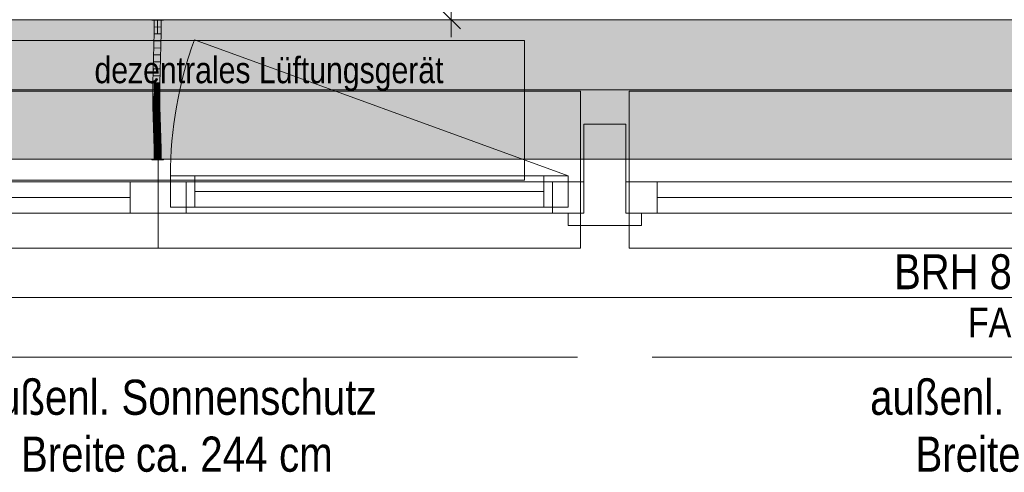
# Model space of a CAD drawing. Extents: x -620 to 300, y 62 to 1112.
# Tile 26 of 95: x -267 to -211, y 363 to 388. Entities that reach past the tile are written whole.
import ezdxf
from ezdxf.lldxf.tags import DXFTag

# ---------------------------------------------------------------- set-up
doc = ezdxf.new("R2010")
doc.units = 0
doc.layers.get('0').update_dxf_attribs({"lineweight": 13})
for name, color, linetype, lineweight, true_color in [('30 -33 Aussenwände- 7 Fassade_ Elemente', 7, 'Continuous', 9, 0x00aacc), ('30 -35 Decken- 1 Konstruktion-Träger- Stahlbeton', 7, 'grob-A06G9S5M8I', 13, 0x33aa00), ('70 -72 Beschriftung- 1 Beschriftung allgemein', 7, 'Continuous', 9, 0xff6633), ('70 -76 Bemaßung- 2 Allgemein', 9, 'Continuous', 5, 0x808080), ('E_Leerrohr 20', 7, 'Continuous', 13, 0xcc0099), ('E_Leerrohr 20-Shading', 7, 'Continuous', 13, 0xcc0099), ('iwb_Schraffur_Unterzug', 7, 'Continuous', 5, 0xffffcc)]:
    doc.layers.add(name, color=color, linetype=linetype, lineweight=lineweight, true_color=true_color)
doc.layers.add('60- 61 allgemeine Ausstattung- 4 Terrassen', color=7, linetype='Continuous', lineweight=9)
doc.layers.add('70 -71 Achsen- 1 Gebäudeachsen', color=7, linetype='STRICHPUNKT2-A06G9S5N8I', lineweight=18)
doc.styles.get("Standard").update_dxf_attribs({"font": 'ARIALN.TTF'})
tags = doc.linetypes.add('grob-A06G9S5M8I', pattern=[14, 3, -8, 3]).pattern_tags.tags
tags[8:9] = [DXFTag(74, 4), DXFTag(75, 0), DXFTag(340, '0'), DXFTag(46, 0.0), DXFTag(50, 0.0), DXFTag(44, 0.0), DXFTag(45, 0.0)]
tags[6:7] = [DXFTag(74, 4), DXFTag(75, 0), DXFTag(340, '0'), DXFTag(46, 0.0), DXFTag(50, 0.0), DXFTag(44, 0.0), DXFTag(45, 0.0)]
tags[4:5] = [DXFTag(74, 4), DXFTag(75, 0), DXFTag(340, '0'), DXFTag(46, 0.0), DXFTag(50, 0.0), DXFTag(44, 0.0), DXFTag(45, 0.0)]
tags = doc.linetypes.add('STRICHPUNKT2', pattern=[12.7, 6.35, -3.175, 0, -3.175]).pattern_tags.tags
tags[10:11] = [DXFTag(74, 4), DXFTag(75, 0), DXFTag(340, '0'), DXFTag(46, 0.0), DXFTag(50, 0.0), DXFTag(44, 0.0), DXFTag(45, 0.0)]
tags[8:9] = [DXFTag(74, 4), DXFTag(75, 0), DXFTag(340, '0'), DXFTag(46, 0.0), DXFTag(50, 0.0), DXFTag(44, 0.0), DXFTag(45, 0.0)]
tags[6:7] = [DXFTag(74, 4), DXFTag(75, 0), DXFTag(340, '0'), DXFTag(46, 0.0), DXFTag(50, 0.0), DXFTag(44, 0.0), DXFTag(45, 0.0)]
tags[4:5] = [DXFTag(74, 4), DXFTag(75, 0), DXFTag(340, '0'), DXFTag(46, 0.0), DXFTag(50, 0.0), DXFTag(44, 0.0), DXFTag(45, 0.0)]
tags = doc.linetypes.add('STRICHPUNKT2-A06G9S5N8I', pattern=[12.7, 6.35, -3.175, 0, -3.175]).pattern_tags.tags
tags[10:11] = [DXFTag(74, 4), DXFTag(75, 0), DXFTag(340, '0'), DXFTag(46, 0.0), DXFTag(50, 0.0), DXFTag(44, 0.0), DXFTag(45, 0.0)]
tags[8:9] = [DXFTag(74, 4), DXFTag(75, 0), DXFTag(340, '0'), DXFTag(46, 0.0), DXFTag(50, 0.0), DXFTag(44, 0.0), DXFTag(45, 0.0)]
tags[6:7] = [DXFTag(74, 4), DXFTag(75, 0), DXFTag(340, '0'), DXFTag(46, 0.0), DXFTag(50, 0.0), DXFTag(44, 0.0), DXFTag(45, 0.0)]
tags[4:5] = [DXFTag(74, 4), DXFTag(75, 0), DXFTag(340, '0'), DXFTag(46, 0.0), DXFTag(50, 0.0), DXFTag(44, 0.0), DXFTag(45, 0.0)]

# ---------------------------------------------------------------- blocks, each defined once
blk = doc.blocks.new('Shading-A06G9S4E8I', base_point=(-259.294, 382.761))
at = {"layer": 'E_Leerrohr 20-Shading', "color": 223, "true_color": 0xc67fb4}
for points in [[(-259.421, 388.453), (-259.48, 388.453), (-259.427, 387.731), (-259.486, 387.732)], [(-259.08, 388.453), (-259.138, 388.453), (-259.086, 387.726), (-259.144, 387.726)], [(-259.427, 387.731), (-259.486, 387.732), (-259.444, 387.007), (-259.501, 387.009)], [(-259.443, 387.007), (-259.427, 387.731), (-259.444, 387.007)], [(-259.09, 387.726), (-259.144, 387.726), (-259.117, 386.999), (-259.16, 387)], [(-259.101, 386.999), (-259.086, 387.726), (-259.117, 386.999), (-259.09, 387.726)], [(-259.444, 387.007), (-259.501, 387.009), (-259.467, 386.283), (-259.521, 386.284)], [(-259.467, 386.283), (-259.463, 386.283), (-259.444, 387.007), (-259.443, 387.007)], [(-259.463, 386.283), (-259.462, 386.283), (-259.443, 387.007)], [(-259.117, 386.999), (-259.16, 387), (-259.15, 386.274), (-259.179, 386.275)], [(-259.121, 386.274), (-259.101, 386.999), (-259.15, 386.274), (-259.117, 386.999)], [(-259.485, 385.688), (-259.467, 386.283), (-259.54, 385.559), (-259.521, 386.284)], [(-259.467, 386.283), (-259.485, 385.688), (-259.463, 386.283), (-259.471, 385.993)], [(-259.483, 385.557), (-259.481, 385.557), (-259.463, 386.283), (-259.462, 386.283)], [(-259.15, 386.274), (-259.179, 386.275), (-259.183, 385.551), (-259.199, 385.551)], [(-259.14, 385.55), (-259.121, 386.274), (-259.183, 385.551), (-259.15, 386.274)], [(-259.491, 385.558), (-259.54, 385.559), (-259.514, 384.831), (-259.553, 384.832)], [(-259.485, 385.688), (-259.54, 385.559), (-259.491, 385.558)], [(-259.504, 384.831), (-259.489, 385.557), (-259.514, 384.831), (-259.491, 385.558)], [(-259.504, 384.831), (-259.496, 384.831), (-259.489, 385.557), (-259.483, 385.557)], [(-259.496, 384.831), (-259.495, 384.831), (-259.483, 385.557), (-259.481, 385.557)], [(-259.489, 385.557), (-259.485, 385.688), (-259.491, 385.558)], [(-259.485, 385.688), (-259.489, 385.557), (-259.471, 385.993), (-259.483, 385.557)], [(-259.191, 385.551), (-259.199, 385.551), (-259.209, 384.828), (-259.212, 384.828)], [(-259.206, 384.828), (-259.183, 385.551), (-259.209, 384.828), (-259.191, 385.551)], [(-259.205, 384.828), (-259.183, 385.551), (-259.195, 385.156)], [(-259.205, 384.828), (-259.153, 384.827), (-259.183, 385.551), (-259.14, 385.55)], [(-259.206, 384.828), (-259.205, 384.828), (-259.195, 385.156)], [(-259.519, 384.104), (-259.516, 384.47), (-259.557, 384.104), (-259.555, 384.471)], [(-259.516, 384.47), (-259.514, 384.831), (-259.555, 384.471), (-259.553, 384.832)], [(-259.506, 384.104), (-259.504, 384.831), (-259.519, 384.104), (-259.514, 384.831)], [(-259.506, 384.104), (-259.496, 384.831), (-259.504, 384.831)], [(-259.506, 384.104), (-259.498, 384.104), (-259.496, 384.831), (-259.496, 384.47)], [(-259.496, 384.47), (-259.495, 384.831), (-259.496, 384.831)], [(-259.211, 384.105), (-259.208, 384.465), (-259.215, 384.105), (-259.214, 384.465)], [(-259.214, 384.465), (-259.212, 384.465), (-259.212, 384.828), (-259.209, 384.828)], [(-259.212, 384.465), (-259.208, 384.465), (-259.209, 384.828), (-259.206, 384.828)], [(-259.211, 384.105), (-259.157, 384.105), (-259.208, 384.465), (-259.155, 384.464)], [(-259.208, 384.465), (-259.155, 384.464), (-259.205, 384.828), (-259.153, 384.827)], [(-259.208, 384.465), (-259.205, 384.828), (-259.208, 384.538)], [(-259.205, 384.828), (-259.206, 384.828), (-259.208, 384.538)], [(-259.519, 384.104), (-259.557, 384.104), (-259.506, 383.493), (-259.549, 383.492)], [(-259.496, 383.493), (-259.506, 384.104), (-259.506, 383.493), (-259.519, 384.104)], [(-259.49, 383.494), (-259.498, 384.104), (-259.496, 383.493), (-259.506, 384.104)], [(-259.211, 384.105), (-259.215, 384.105), (-259.198, 383.499), (-259.207, 383.499)], [(-259.149, 383.5), (-259.157, 384.105), (-259.198, 383.499), (-259.211, 384.105)], [(-259.506, 383.493), (-259.549, 383.492), (-259.48, 382.884), (-259.534, 382.882)], [(-259.477, 382.884), (-259.496, 383.493), (-259.48, 382.884), (-259.506, 383.493)], [(-259.475, 382.884), (-259.49, 383.494), (-259.477, 382.884), (-259.496, 383.493)], [(-259.172, 382.892), (-259.198, 383.499), (-259.193, 382.892), (-259.207, 383.499)], [(-259.207, 383.499), (-259.207, 383.499), (-259.193, 382.892)], [(-259.134, 382.893), (-259.149, 383.5), (-259.172, 382.892), (-259.198, 383.499)], [(-259.48, 382.884), (-259.534, 382.882), (-259.472, 382.715), (-259.513, 382.715)], [(-259.513, 382.715), (-259.534, 382.882), (-259.529, 382.714)], [(-259.516, 382.273), (-259.457, 382.275), (-259.529, 382.714), (-259.513, 382.715)], [(-259.513, 382.715), (-259.457, 382.275), (-259.47, 382.715)], [(-259.477, 382.884), (-259.48, 382.884), (-259.47, 382.715), (-259.472, 382.715)], [(-259.47, 382.715), (-259.475, 382.884), (-259.477, 382.884)], [(-259.187, 382.717), (-259.164, 382.717), (-259.193, 382.892), (-259.172, 382.892)], [(-259.116, 382.285), (-259.129, 382.718), (-259.174, 382.283), (-259.187, 382.717)], [(-259.164, 382.717), (-259.129, 382.718), (-259.172, 382.892), (-259.134, 382.893)], [(-259.457, 382.275), (-259.516, 382.273), (-259.44, 381.667), (-259.498, 381.666)], [(-259.116, 382.285), (-259.174, 382.283), (-259.098, 381.676), (-259.157, 381.674)], [(-259.44, 381.667), (-259.498, 381.666), (-259.427, 381.06), (-259.485, 381.059)], [(-259.426, 381.06), (-259.44, 381.667), (-259.427, 381.06), (-259.44, 381.667)], [(-259.098, 381.676), (-259.157, 381.674), (-259.085, 381.065), (-259.143, 381.064)], [(-259.427, 381.06), (-259.485, 381.059), (-259.425, 380.453), (-259.48, 380.453)], [(-259.425, 380.453), (-259.423, 380.453), (-259.427, 381.06), (-259.426, 381.06)], [(-259.423, 380.453), (-259.421, 380.453), (-259.426, 381.06)], [(-259.08, 380.453), (-259.089, 381.065), (-259.138, 380.453), (-259.143, 381.064)], [(-259.08, 380.453), (-259.085, 381.065), (-259.089, 381.065)]]:
    blk.add_solid(points, dxfattribs=at)
at = {"layer": 'E_Leerrohr 20-Shading', "color": 231, "true_color": 0xe17fc9}
for points in [[(-259.28, 388.453), (-259.421, 388.453), (-259.286, 387.729), (-259.427, 387.731)], [(-259.28, 388.453), (-259.286, 387.729), (-259.281, 387.728)], [(-259.275, 387.728), (-259.28, 388.453), (-259.281, 387.728)], [(-259.144, 387.726), (-259.138, 388.453), (-259.275, 387.728), (-259.28, 388.453)], [(-259.286, 387.729), (-259.427, 387.731), (-259.301, 387.004), (-259.443, 387.007)], [(-259.286, 387.729), (-259.301, 387.004), (-259.297, 387.004)], [(-259.286, 387.729), (-259.297, 387.004), (-259.281, 387.728), (-259.286, 387.003)], [(-259.286, 387.003), (-259.264, 387.003), (-259.281, 387.728), (-259.275, 387.728)], [(-259.264, 387.003), (-259.16, 387), (-259.275, 387.728), (-259.144, 387.726)], [(-259.301, 387.004), (-259.443, 387.007), (-259.321, 386.279), (-259.462, 386.283)], [(-259.301, 387.004), (-259.321, 386.279), (-259.319, 386.279)], [(-259.31, 386.279), (-259.297, 387.004), (-259.319, 386.279), (-259.301, 387.004)], [(-259.297, 387.004), (-259.31, 386.279), (-259.286, 387.003), (-259.292, 386.278)], [(-259.292, 386.278), (-259.25, 386.277), (-259.286, 387.003), (-259.264, 387.003)], [(-259.25, 386.277), (-259.179, 386.275), (-259.264, 387.003), (-259.16, 387)], [(-259.321, 386.279), (-259.462, 386.283), (-259.34, 385.554), (-259.481, 385.557)], [(-259.319, 386.279), (-259.321, 386.279), (-259.336, 385.554), (-259.34, 385.554)], [(-259.322, 385.554), (-259.31, 386.279), (-259.336, 385.554), (-259.319, 386.279)], [(-259.31, 386.279), (-259.322, 385.554), (-259.292, 386.278), (-259.297, 385.553)], [(-259.297, 385.553), (-259.237, 385.552), (-259.292, 386.278), (-259.25, 386.277)], [(-259.237, 385.552), (-259.199, 385.551), (-259.25, 386.277), (-259.179, 386.275)], [(-259.34, 385.554), (-259.481, 385.557), (-259.353, 384.829), (-259.495, 384.831)], [(-259.336, 385.554), (-259.34, 385.554), (-259.35, 384.829), (-259.353, 384.829)], [(-259.332, 384.829), (-259.322, 385.554), (-259.35, 384.829), (-259.336, 385.554)], [(-259.322, 385.554), (-259.332, 384.829), (-259.297, 385.553), (-259.301, 384.829)], [(-259.301, 384.829), (-259.227, 384.828), (-259.297, 385.553), (-259.237, 385.552)], [(-259.237, 385.552), (-259.227, 384.828), (-259.199, 385.551), (-259.22, 384.828)], [(-259.357, 384.105), (-259.355, 384.468), (-259.498, 384.104), (-259.496, 384.47)], [(-259.355, 384.468), (-259.353, 384.829), (-259.496, 384.47), (-259.495, 384.831)], [(-259.337, 384.105), (-259.355, 384.468), (-259.357, 384.105)], [(-259.355, 384.468), (-259.334, 384.467), (-259.35, 384.829), (-259.332, 384.829)], [(-259.35, 384.829), (-259.353, 384.829), (-259.355, 384.468)], [(-259.355, 384.468), (-259.337, 384.105), (-259.334, 384.467)], [(-259.334, 384.467), (-259.337, 384.105), (-259.302, 384.467), (-259.302, 384.105)], [(-259.301, 384.829), (-259.332, 384.829), (-259.302, 384.467), (-259.334, 384.467)], [(-259.227, 384.621), (-259.301, 384.829), (-259.232, 384.466), (-259.302, 384.467)], [(-259.302, 384.467), (-259.302, 384.105), (-259.232, 384.466), (-259.243, 384.105)], [(-259.301, 384.829), (-259.227, 384.621), (-259.227, 384.828)], [(-259.227, 384.621), (-259.243, 384.105), (-259.225, 384.209), (-259.228, 384.105)], [(-259.22, 384.828), (-259.227, 384.828), (-259.223, 384.724)], [(-259.223, 384.724), (-259.227, 384.828), (-259.227, 384.621)], [(-259.218, 384.571), (-259.223, 384.724), (-259.225, 384.209), (-259.227, 384.621)], [(-259.225, 384.105), (-259.214, 384.465), (-259.225, 384.209), (-259.218, 384.571)], [(-259.214, 384.465), (-259.225, 384.105), (-259.223, 384.105)], [(-259.212, 384.828), (-259.22, 384.828), (-259.218, 384.571), (-259.223, 384.724)], [(-259.214, 384.465), (-259.212, 384.828), (-259.218, 384.571)], [(-259.214, 384.465), (-259.218, 384.302), (-259.214, 384.302)], [(-259.447, 384.104), (-259.498, 384.104), (-259.453, 383.494), (-259.49, 383.494)], [(-259.349, 383.496), (-259.357, 384.105), (-259.453, 383.494), (-259.447, 384.104)], [(-259.337, 384.105), (-259.357, 384.105), (-259.335, 383.496), (-259.349, 383.496)], [(-259.302, 384.105), (-259.337, 384.105), (-259.302, 384.062)], [(-259.302, 384.062), (-259.337, 384.105), (-259.3, 383.497), (-259.335, 383.496)], [(-259.243, 384.105), (-259.302, 384.105), (-259.247, 383.994), (-259.302, 384.062)], [(-259.247, 383.994), (-259.302, 384.062), (-259.265, 383.498), (-259.3, 383.497)], [(-259.265, 383.498), (-259.243, 383.498), (-259.247, 383.994), (-259.231, 383.974)], [(-259.247, 383.994), (-259.231, 383.974), (-259.243, 384.105), (-259.228, 384.105)], [(-259.243, 383.498), (-259.24, 383.498), (-259.231, 383.974), (-259.226, 383.969)], [(-259.24, 383.498), (-259.231, 383.498), (-259.226, 383.969)], [(-259.231, 383.974), (-259.226, 383.969), (-259.228, 384.105), (-259.225, 384.105)], [(-259.215, 384.105), (-259.226, 383.969), (-259.22, 383.499), (-259.231, 383.498)], [(-259.228, 384.105), (-259.225, 384.105), (-259.225, 384.209)], [(-259.225, 384.105), (-259.226, 383.969), (-259.223, 384.105)], [(-259.226, 383.969), (-259.215, 384.105), (-259.223, 384.105)], [(-259.218, 384.302), (-259.223, 384.105), (-259.214, 384.302), (-259.215, 384.105)], [(-259.215, 384.105), (-259.22, 383.499), (-259.207, 383.499)], [(-259.453, 383.494), (-259.49, 383.494), (-259.463, 382.884), (-259.475, 382.884)], [(-259.463, 382.884), (-259.334, 382.888), (-259.453, 383.494), (-259.35, 383.496)], [(-259.334, 382.888), (-259.349, 383.496), (-259.35, 383.496)], [(-259.335, 383.496), (-259.349, 383.496), (-259.331, 382.888), (-259.334, 382.888)], [(-259.3, 383.497), (-259.335, 383.496), (-259.296, 382.889), (-259.331, 382.888)], [(-259.265, 383.498), (-259.3, 383.497), (-259.288, 382.889), (-259.296, 382.889)], [(-259.258, 382.89), (-259.24, 383.498), (-259.288, 382.889), (-259.265, 383.498)], [(-259.258, 382.89), (-259.241, 382.89), (-259.24, 383.498), (-259.231, 383.498)], [(-259.231, 383.498), (-259.241, 382.89), (-259.22, 383.499), (-259.226, 382.891)], [(-259.22, 383.499), (-259.226, 382.891), (-259.207, 383.499), (-259.201, 382.891)], [(-259.201, 382.891), (-259.193, 382.892), (-259.207, 383.499)], [(-259.47, 382.715), (-259.467, 382.715), (-259.475, 382.884), (-259.463, 382.884)], [(-259.316, 382.279), (-259.329, 382.717), (-259.457, 382.275), (-259.47, 382.715)], [(-259.467, 382.715), (-259.329, 382.717), (-259.463, 382.884), (-259.334, 382.888)], [(-259.331, 382.888), (-259.334, 382.888), (-259.329, 382.717)], [(-259.296, 382.889), (-259.331, 382.888), (-259.294, 382.761), (-259.329, 382.717)], [(-259.294, 382.761), (-259.329, 382.717), (-259.293, 382.616)], [(-259.293, 382.616), (-259.329, 382.717), (-259.29, 382.28), (-259.316, 382.279)], [(-259.294, 382.761), (-259.293, 382.763), (-259.296, 382.889), (-259.288, 382.889)], [(-259.293, 382.763), (-259.294, 382.761), (-259.294, 382.725)], [(-259.293, 382.616), (-259.293, 382.763), (-259.294, 382.725)], [(-259.293, 382.763), (-259.261, 382.803), (-259.288, 382.889), (-259.258, 382.89)], [(-259.293, 382.616), (-259.269, 382.549), (-259.293, 382.763), (-259.261, 382.803)], [(-259.249, 382.494), (-259.242, 382.827), (-259.269, 382.549), (-259.261, 382.803)], [(-259.241, 382.89), (-259.258, 382.89), (-259.242, 382.827), (-259.261, 382.803)], [(-259.227, 382.848), (-259.242, 382.827), (-259.231, 382.443), (-259.249, 382.494)], [(-259.241, 382.89), (-259.242, 382.827), (-259.226, 382.891), (-259.227, 382.848)], [(-259.231, 382.443), (-259.196, 382.343), (-259.227, 382.848), (-259.201, 382.881)], [(-259.226, 382.891), (-259.227, 382.848), (-259.201, 382.891), (-259.201, 382.881)], [(-259.201, 382.881), (-259.193, 382.892), (-259.201, 382.891)], [(-259.196, 382.343), (-259.194, 382.337), (-259.201, 382.881), (-259.193, 382.892)], [(-259.193, 382.892), (-259.194, 382.337), (-259.187, 382.717)], [(-259.194, 382.337), (-259.174, 382.283), (-259.187, 382.717)], [(-259.316, 382.279), (-259.457, 382.275), (-259.298, 381.671), (-259.44, 381.667)], [(-259.297, 381.671), (-259.288, 381.969), (-259.316, 382.279), (-259.29, 382.28)], [(-259.297, 381.671), (-259.316, 382.279), (-259.298, 381.671)], [(-259.278, 382.28), (-259.269, 382.549), (-259.29, 382.28), (-259.293, 382.616)], [(-259.288, 381.969), (-259.278, 382.28), (-259.29, 382.28)], [(-259.285, 381.671), (-259.278, 382.28), (-259.288, 381.969)], [(-259.285, 381.671), (-259.266, 381.671), (-259.278, 382.28), (-259.254, 382.281)], [(-259.249, 382.494), (-259.269, 382.549), (-259.254, 382.281), (-259.278, 382.28)], [(-259.266, 381.671), (-259.24, 381.672), (-259.254, 382.281), (-259.233, 382.282)], [(-259.249, 382.494), (-259.254, 382.281), (-259.231, 382.443), (-259.233, 382.282)], [(-259.24, 381.672), (-259.204, 381.673), (-259.233, 382.282), (-259.195, 382.283)], [(-259.231, 382.443), (-259.233, 382.282), (-259.196, 382.343), (-259.195, 382.283)], [(-259.157, 381.674), (-259.174, 382.283), (-259.204, 381.673), (-259.195, 382.283)], [(-259.195, 382.283), (-259.195, 382.283), (-259.196, 382.343), (-259.194, 382.337)], [(-259.195, 382.283), (-259.174, 382.283), (-259.194, 382.337)], [(-259.298, 381.671), (-259.44, 381.667), (-259.285, 381.062), (-259.426, 381.06)], [(-259.285, 381.671), (-259.298, 381.671), (-259.281, 381.062), (-259.282, 381.062)], [(-259.298, 381.671), (-259.298, 381.671), (-259.282, 381.062), (-259.285, 381.062)], [(-259.297, 381.671), (-259.285, 381.671), (-259.288, 381.969)], [(-259.266, 381.671), (-259.285, 381.671), (-259.276, 381.062), (-259.281, 381.062)], [(-259.266, 381.671), (-259.276, 381.062), (-259.24, 381.672), (-259.246, 381.063)], [(-259.246, 381.063), (-259.214, 381.063), (-259.24, 381.672), (-259.204, 381.673)], [(-259.214, 381.063), (-259.143, 381.064), (-259.204, 381.673), (-259.157, 381.674)], [(-259.285, 381.062), (-259.426, 381.06), (-259.28, 380.453), (-259.421, 380.453)], [(-259.281, 380.998), (-259.282, 381.062), (-259.28, 380.769), (-259.285, 381.062)], [(-259.28, 380.453), (-259.28, 380.769), (-259.285, 381.062)], [(-259.281, 381.062), (-259.282, 381.062), (-259.281, 380.998)], [(-259.276, 381.062), (-259.281, 381.062), (-259.277, 380.811), (-259.281, 380.998)], [(-259.278, 380.641), (-259.277, 380.811), (-259.28, 380.769), (-259.281, 380.998)], [(-259.277, 380.811), (-259.271, 380.453), (-259.214, 381.063), (-259.221, 380.453)], [(-259.277, 380.811), (-259.214, 381.063), (-259.276, 381.062)], [(-259.221, 380.453), (-259.138, 380.453), (-259.214, 381.063), (-259.143, 381.064)], [(-259.28, 380.453), (-259.278, 380.641), (-259.28, 380.769)], [(-259.276, 380.453), (-259.278, 380.641), (-259.28, 380.453)], [(-259.276, 380.453), (-259.271, 380.453), (-259.278, 380.641), (-259.277, 380.811)]]:
    blk.add_solid(points, dxfattribs=at)
blk = doc.blocks.new('Shading-A06G9S4G8I', base_point=(-259.48, 387.665))
at = {"layer": 'E_Leerrohr 20-Shading', "color": 213, "true_color": 0xd67fc0}
for points in [[(-259.61, 388.465), (-259.61, 388.453), (-259.502, 388.465), (-259.502, 388.453)], [(-259.502, 388.453), (-259.28, 388.453), (-259.502, 388.465), (-259.28, 388.465)], [(-259.48, 387.665), (-259.28, 387.665), (-259.48, 388.453), (-259.28, 388.453)], [(-259.28, 388.465), (-259.28, 388.453), (-259.188, 388.465), (-259.188, 388.453)], [(-259.28, 388.453), (-259.28, 387.665), (-259.08, 388.453), (-259.091, 387.665)], [(-259.188, 388.465), (-259.188, 388.453), (-259.171, 388.465), (-259.172, 388.453)], [(-259.172, 388.453), (-258.95, 388.453), (-259.171, 388.465), (-258.95, 388.465)], [(-259.091, 387.665), (-259.08, 387.665), (-259.08, 388.453)]]:
    blk.add_solid(points, dxfattribs=at)
blk = doc.blocks.new('Shading-A06G9S4I8I', base_point=(-259.449, 380.453))
at = {"layer": 'E_Leerrohr 20-Shading', "color": 213, "true_color": 0xd67fc0}
for points in [[(-259.453, 380.535), (-259.48, 381.241), (-259.48, 381.06)], [(-259.48, 381.241), (-259.453, 380.535), (-259.298, 381.241), (-259.302, 380.994)], [(-259.48, 380.453), (-259.453, 380.535), (-259.48, 381.06)], [(-259.449, 380.453), (-259.31, 380.453), (-259.453, 380.535), (-259.302, 380.994)], [(-259.31, 380.453), (-259.292, 380.453), (-259.302, 380.994), (-259.28, 381.063)], [(-259.302, 380.994), (-259.28, 381.063), (-259.298, 381.241), (-259.28, 381.241)], [(-259.281, 381.007), (-259.292, 380.453), (-259.28, 380.821), (-259.285, 380.453)], [(-259.28, 381.063), (-259.281, 381.007), (-259.28, 380.821)], [(-259.28, 381.063), (-259.192, 380.795), (-259.28, 381.241), (-259.185, 381.241)], [(-259.274, 380.453), (-259.197, 380.453), (-259.28, 381.063), (-259.192, 380.795)], [(-259.274, 380.453), (-259.28, 381.063), (-259.277, 380.453), (-259.28, 380.821)], [(-259.089, 381.082), (-259.185, 381.241), (-259.08, 380.453), (-259.192, 380.795)], [(-259.095, 381.241), (-259.185, 381.241), (-259.089, 381.082)], [(-259.089, 381.241), (-259.095, 381.241), (-259.08, 381.066), (-259.089, 381.082)], [(-259.08, 381.066), (-259.08, 381.241), (-259.089, 381.241)], [(-259.089, 381.082), (-259.08, 380.453), (-259.08, 380.823)], [(-259.08, 381.066), (-259.089, 381.082), (-259.08, 380.823)], [(-259.514, 380.453), (-259.61, 380.453), (-259.515, 380.441), (-259.61, 380.441)], [(-259.515, 380.441), (-259.507, 380.441), (-259.514, 380.453), (-259.507, 380.453)], [(-259.507, 380.441), (-259.453, 380.441), (-259.507, 380.453), (-259.453, 380.453)], [(-259.453, 380.535), (-259.48, 380.453), (-259.449, 380.453)], [(-259.453, 380.453), (-259.453, 380.441), (-259.436, 380.453), (-259.436, 380.441)], [(-259.436, 380.441), (-259.388, 380.441), (-259.436, 380.453), (-259.388, 380.453)], [(-259.388, 380.453), (-259.388, 380.441), (-259.361, 380.453), (-259.36, 380.441)], [(-259.36, 380.441), (-259.28, 380.441), (-259.361, 380.453), (-259.28, 380.453)], [(-259.285, 380.453), (-259.28, 380.453), (-259.28, 380.821)], [(-259.28, 380.821), (-259.28, 380.453), (-259.277, 380.453)], [(-259.246, 380.453), (-259.28, 380.453), (-259.246, 380.441), (-259.28, 380.441)], [(-259.235, 380.441), (-259.235, 380.453), (-259.246, 380.441), (-259.246, 380.453)], [(-259.208, 380.441), (-259.208, 380.453), (-259.235, 380.441), (-259.235, 380.453)], [(-259.208, 380.441), (-259.182, 380.441), (-259.208, 380.453), (-259.182, 380.453)], [(-259.197, 380.453), (-259.08, 380.453), (-259.192, 380.795)], [(-259.182, 380.453), (-259.182, 380.441), (-259.14, 380.453), (-259.14, 380.441)], [(-259.14, 380.441), (-258.95, 380.441), (-259.14, 380.453), (-258.95, 380.453)]]:
    blk.add_solid(points, dxfattribs=at)
blk = doc.blocks.new('Referenz-A06G9S5P8I')
at = {"layer": '30 -33 Aussenwände- 7 Fassade_ Elemente', "color": 0, "linetype": 'Continuous', "lineweight": -2, "ltscale": 0.13}
for p, q in [((-130.049, 388.474), (-286.049, 388.474)), ((-232.449, 382.474), (-234.849, 382.474)), ((-234.849, 382.474), (-234.849, 377.374)), ((-232.449, 377.374), (-232.449, 382.474)), ((-258.549, 379.524), (-235.749, 379.524)), ((-258.549, 377.724), (-258.549, 379.524)), ((-258.549, 379.524), (-257.149, 379.524)), ((-258.549, 377.724), (-258.549, 379.524)), ((-257.149, 379.524), (-257.149, 377.724)), ((-237.149, 379.524), (-235.749, 379.524)), ((-237.149, 377.724), (-237.149, 379.524)), ((-235.749, 379.524), (-235.749, 377.724)), ((-235.749, 379.524), (-235.749, 377.724)), ((-283.649, 379.174), (-259.249, 379.174)), ((-260.849, 379.174), (-259.249, 379.174)), ((-260.849, 377.374), (-260.849, 379.174)), ((-259.249, 379.174), (-259.249, 377.374)), ((-259.249, 379.174), (-234.849, 379.174)), ((-259.249, 379.174), (-257.649, 379.174)), ((-259.249, 377.374), (-259.249, 379.174)), ((-257.649, 379.174), (-257.649, 377.374)), ((-236.649, 377.374), (-236.649, 379.174)), ((-236.649, 379.174), (-234.849, 379.174)), ((-234.849, 379.174), (-234.849, 377.374)), ((-234.849, 379.174), (-234.849, 377.374)), ((-232.449, 377.374), (-232.449, 379.174)), ((-232.449, 377.374), (-232.449, 379.174)), ((-232.449, 379.174), (-230.649, 379.174)), ((-232.449, 379.174), (-208.049, 379.174)), ((-230.649, 379.174), (-230.649, 377.374)), ((-260.849, 378.274), (-281.849, 378.274)), ((-257.149, 378.624), (-237.149, 378.624)), ((-209.649, 378.274), (-230.649, 378.274)), ((-257.149, 377.724), (-258.549, 377.724)), ((-235.749, 377.724), (-258.549, 377.724)), ((-235.749, 377.724), (-237.149, 377.724)), ((-259.249, 377.374), (-283.649, 377.374)), ((-259.249, 377.374), (-260.849, 377.374)), ((-257.649, 377.374), (-259.249, 377.374)), ((-234.849, 377.374), (-259.249, 377.374)), ((-234.849, 377.374), (-236.649, 377.374)), ((-234.849, 377.374), (-235.749, 377.374)), ((-235.749, 377.374), (-235.749, 376.674)), ((-231.549, 377.374), (-232.449, 377.374)), ((-208.049, 377.374), (-232.449, 377.374)), ((-230.649, 377.374), (-232.449, 377.374)), ((-231.549, 376.674), (-231.549, 377.374)), ((-235.749, 376.674), (-231.549, 376.674)), ((-289.149, 372.534), (-126.949, 372.534))]:
    blk.add_line(p, q, dxfattribs=at)
at = {"layer": '30 -33 Aussenwände- 7 Fassade_ Elemente', "color": 0, "linetype": 'grob-A06G9S5M8I', "lineweight": -2, "ltscale": 0.13}
for p, q in [((-280.249, 387.274), (-238.249, 387.274)), ((-235.749, 379.524), (-257.174, 387.322)), ((-238.249, 387.274), (-238.249, 379.274)), ((-238.249, 379.274), (-280.249, 379.274))]:
    blk.add_line(p, q, dxfattribs=at)
at = {"layer": '30 -33 Aussenwände- 7 Fassade_ Elemente', "color": 0, "lineweight": -2}
for p, q in [((-259.249, 384.374), (-283.449, 384.374)), ((-259.249, 384.374), (-259.249, 379.174)), ((-235.049, 384.374), (-259.249, 384.374)), ((-235.049, 379.174), (-235.049, 384.374)), ((-232.249, 384.374), (-232.249, 379.174)), ((-208.049, 384.374), (-232.249, 384.374)), ((-258.549, 377.724), (-258.549, 379.524)), ((-258.549, 379.524), (-257.149, 379.524)), ((-257.149, 379.524), (-237.149, 379.524)), ((-257.149, 377.724), (-257.149, 379.524)), ((-237.149, 379.524), (-235.749, 379.524)), ((-237.149, 377.724), (-237.149, 379.524)), ((-235.749, 379.524), (-235.749, 377.724)), ((-281.849, 379.174), (-260.849, 379.174)), ((-260.849, 379.174), (-259.249, 379.174)), ((-260.849, 379.174), (-260.849, 377.374)), ((-257.649, 379.174), (-259.249, 379.174)), ((-259.249, 379.174), (-259.249, 377.374)), ((-257.649, 377.374), (-257.649, 379.174)), ((-236.649, 377.374), (-236.649, 379.174)), ((-236.649, 379.174), (-235.049, 379.174)), ((-235.049, 379.174), (-235.049, 377.374)), ((-230.649, 379.174), (-232.249, 379.174)), ((-232.249, 379.174), (-232.249, 377.374)), ((-230.649, 377.374), (-230.649, 379.174)), ((-230.649, 379.174), (-209.649, 379.174)), ((-281.849, 378.274), (-260.849, 378.274)), ((-237.149, 378.624), (-257.149, 378.624)), ((-230.649, 378.274), (-209.649, 378.274)), ((-257.149, 377.724), (-258.549, 377.724)), ((-237.149, 377.724), (-257.149, 377.724)), ((-235.749, 377.724), (-237.149, 377.724)), ((-260.849, 377.374), (-281.849, 377.374)), ((-259.249, 377.374), (-260.849, 377.374)), ((-259.249, 375.374), (-259.249, 377.374)), ((-259.249, 377.374), (-257.649, 377.374)), ((-236.649, 377.374), (-257.649, 377.374)), ((-235.049, 377.374), (-236.649, 377.374)), ((-235.049, 377.374), (-235.049, 375.374)), ((-232.249, 377.374), (-230.649, 377.374)), ((-232.249, 375.374), (-232.249, 377.374)), ((-209.649, 377.374), (-230.649, 377.374)), ((-259.249, 375.374), (-283.449, 375.374)), ((-235.049, 375.374), (-259.249, 375.374)), ((-208.049, 375.374), (-232.249, 375.374))]:
    blk.add_line(p, q, dxfattribs=at)
at = {"layer": '30 -33 Aussenwände- 7 Fassade_ Elemente', "color": 0, "linetype": 'grob-A06G9S5M8I', "lineweight": -2, "ltscale": 0.13}
blk.add_ellipse((-235.749, 379.524), major_axis=(-21.425, 7.798), ratio=1, start_param=0, end_param=0.349066, dxfattribs=at)
at = {"layer": '30 -35 Decken- 1 Konstruktion-Träger- Stahlbeton', "color": 0, "lineweight": -2}
blk.add_line((-451.549, 380.474), (35.451, 380.474), dxfattribs=at)
at = {"layer": '60- 61 allgemeine Ausstattung- 4 Terrassen', "color": 0, "lineweight": -2}
blk.add_line((-138.129, 372.534), (-275.61, 372.534), dxfattribs=at)
at = {"layer": '70 -71 Achsen- 1 Gebäudeachsen', "color": 0, "linetype": 'STRICHPUNKT2-A06G9S5N8I', "lineweight": -2, "ltscale": 0.13}
blk.add_line((-538.631, 384.453), (76.533, 384.453), dxfattribs=at)
at = {"layer": '70 -72 Beschriftung- 1 Beschriftung allgemein', "color": 0, "linetype": 'Continuous', "lineweight": -2, "ltscale": 0.13}
for p, q in [((-282.203, 369.128), (-235.203, 369.128)), ((-230.928, 369.128), (-183.928, 369.128))]:
    blk.add_line(p, q, dxfattribs=at)
at = {"layer": '70 -76 Bemaßung- 2 Allgemein', "color": 0, "linetype": 'Continuous', "lineweight": -2, "ltscale": 0.13}
for p, q in [((-242.449, 387.474), (-242.449, 389.535)), ((-241.919, 387.944), (-242.98, 389.005)), ((-239.949, 388.474), (-243.449, 388.474))]:
    blk.add_line(p, q, dxfattribs=at)
at = {"layer": '30 -33 Aussenwände- 7 Fassade_ Elemente', "color": 0, "linetype": 'ByBlock', "lineweight": -2, "ltscale": 0.13, "attachment_point": 1}
for s, insert, char_height in [('{\\fArial Narrow;dezentrales Lüftungsgerät}', (-262.9, 386.342), 1.51033), ('{\\fArial Narrow;BRH 85cm ab OK FF}', (-217.06, 375.018), 2)]:
    blk.add_mtext(s, dxfattribs=dict(at, insert=insert, char_height=char_height))
at = {"layer": '70 -72 Beschriftung- 1 Beschriftung allgemein', "color": 0, "linetype": 'Continuous', "lineweight": -2, "ltscale": 0.13, "attachment_point": 1}
for s, insert, char_height in [('{\\fArial Narrow;FA.A2.013.B.1}', (-212.835, 371.963), 1.7), ('{\\fArial Narrow;außenl.}', (-269.712, 367.828), 2.01377), ('{\\fArial Narrow;Sonnenschutz}', (-261.351, 367.828), 2.01377), ('{\\fArial Narrow;außenl.}', (-218.437, 367.828), 2.01377), ('{\\fArial Narrow;Breite}', (-267.115, 364.565), 2.01377), ('{\\fArial Narrow;244}', (-256.834, 364.565), 2.01377), ('{\\fArial Narrow;Breite}', (-215.839, 364.565), 2.01377), ('{\\fArial Narrow;ca.}', (-260.529, 364.565), 2.01377), ('{\\fArial Narrow;cm}', (-252.319, 364.565), 2.01377)]:
    blk.add_mtext(s, dxfattribs=dict(at, insert=insert, char_height=char_height))
blk = doc.blocks.new('Referenz-A06G9S5R8I')
at = {"layer": 'iwb_Schraffur_Unterzug', "linetype": 'Continuous', "ltscale": 0.13}
blk.add_solid([(-451.579, 388.453), (35.421, 388.453), (-451.579, 380.453), (35.421, 380.453)], dxfattribs=at)
blk = doc.blocks.new('Flexrohr-A06G9SB98I')
at = {"color": 0, "linetype": 'ByBlock', "lineweight": -2, "ltscale": 0.13}
for p, q in [((-259.48, 388.453), (-259.486, 387.732)), ((-259.48, 388.453), (-259.08, 388.453)), ((-259.08, 388.453), (-259.086, 387.726)), ((-259.471, 388.055), (-259.095, 388.052)), ((-259.486, 387.732), (-259.501, 387.009)), ((-259.484, 387.258), (-259.108, 387.25)), ((-259.475, 387.656), (-259.099, 387.65)), ((-259.086, 387.726), (-259.101, 386.999)), ((-259.501, 387.009), (-259.521, 386.284)), ((-259.493, 386.858), (-259.117, 386.849)), ((-259.101, 386.999), (-259.121, 386.274)), ((-259.521, 386.284), (-259.54, 385.559)), ((-259.515, 386.059), (-259.139, 386.049)), ((-259.504, 386.459), (-259.128, 386.449)), ((-259.121, 386.274), (-259.14, 385.55)), ((-259.54, 385.559), (-259.553, 384.832)), ((-259.525, 385.658), (-259.149, 385.65)), ((-259.14, 385.55), (-259.153, 384.827)), ((-259.533, 385.258), (-259.158, 385.251)), ((-259.553, 384.832), (-259.557, 384.104)), ((-259.543, 384.455), (-259.167, 384.454)), ((-259.541, 384.856), (-259.165, 384.852)), ((-259.153, 384.827), (-259.157, 384.105)), ((-259.557, 384.104), (-259.549, 383.492)), ((-259.544, 384.053), (-259.168, 384.055)), ((-259.157, 384.105), (-259.149, 383.5)), ((-259.549, 383.492), (-259.534, 382.882)), ((-259.539, 383.652), (-259.163, 383.657)), ((-259.531, 383.25), (-259.155, 383.259)), ((-259.149, 383.5), (-259.134, 382.893)), ((-259.534, 382.882), (-259.516, 382.273)), ((-259.521, 382.849), (-259.145, 382.86)), ((-259.134, 382.893), (-259.116, 382.285)), ((-259.516, 382.273), (-259.498, 381.666)), ((-259.509, 382.449), (-259.133, 382.46)), ((-259.116, 382.285), (-259.098, 381.676)), ((-259.498, 381.666), (-259.485, 381.059)), ((-259.497, 382.05), (-259.121, 382.06)), ((-259.486, 381.65), (-259.11, 381.66)), ((-259.098, 381.676), (-259.085, 381.065)), ((-259.485, 381.059), (-259.48, 380.453)), ((-259.477, 381.252), (-259.101, 381.259)), ((-259.085, 381.065), (-259.08, 380.453)), ((-259.48, 380.453), (-259.08, 380.453)), ((-259.471, 380.853), (-259.095, 380.857)), ((-259.468, 380.455), (-259.092, 380.455))]:
    blk.add_line(p, q, dxfattribs=at)
blk = doc.blocks.new('Enddeckel-A06G9SBR8I')
at = {"color": 0, "linetype": 'ByBlock', "lineweight": -2, "ltscale": 0.13}
for p, q in [((-259.61, 388.465), (-259.61, 388.453)), ((-259.61, 388.465), (-259.416, 388.465)), ((-259.61, 388.453), (-259.416, 388.453)), ((-259.48, 388.453), (-259.48, 387.665)), ((-259.48, 388.453), (-259.362, 388.453)), ((-259.416, 388.465), (-259.143, 388.465)), ((-259.416, 388.453), (-259.143, 388.453)), ((-259.362, 388.453), (-259.197, 388.453)), ((-259.197, 388.453), (-259.08, 388.453)), ((-259.143, 388.465), (-258.95, 388.465)), ((-259.143, 388.453), (-258.95, 388.453)), ((-259.08, 387.665), (-259.08, 388.453)), ((-258.95, 388.453), (-258.95, 388.465)), ((-259.48, 387.665), (-259.362, 387.665)), ((-259.362, 387.665), (-259.197, 387.665)), ((-259.197, 387.665), (-259.08, 387.665))]:
    blk.add_line(p, q, dxfattribs=at)
at = {"color": 0, "linetype": 'STRICHPUNKT2', "lineweight": 5, "ltscale": 0.13}
blk.add_line((-259.28, 388.453), (-259.28, 387.665), dxfattribs=at)
blk = doc.blocks.new('Enddeckel-A06G9SC98I')
at = {"color": 0, "linetype": 'ByBlock', "lineweight": -2, "ltscale": 0.13}
for p, q in [((-259.48, 381.241), (-259.48, 380.453)), ((-259.362, 381.241), (-259.48, 381.241)), ((-259.197, 381.241), (-259.362, 381.241)), ((-259.08, 381.241), (-259.197, 381.241)), ((-259.08, 380.453), (-259.08, 381.241)), ((-259.61, 380.453), (-259.61, 380.441)), ((-259.416, 380.453), (-259.61, 380.453)), ((-259.416, 380.441), (-259.61, 380.441)), ((-259.362, 380.453), (-259.48, 380.453)), ((-259.143, 380.453), (-259.416, 380.453)), ((-259.143, 380.441), (-259.416, 380.441)), ((-259.197, 380.453), (-259.362, 380.453)), ((-259.08, 380.453), (-259.197, 380.453)), ((-258.95, 380.453), (-259.143, 380.453)), ((-258.95, 380.441), (-259.143, 380.441)), ((-258.95, 380.441), (-258.95, 380.453))]:
    blk.add_line(p, q, dxfattribs=at)
at = {"color": 0, "linetype": 'STRICHPUNKT2', "lineweight": 5, "ltscale": 0.13}
blk.add_line((-259.28, 380.453), (-259.28, 381.241), dxfattribs=at)

msp = doc.modelspace()

# ---------------------------------------------------------------- block references
at = {"color": 8, "lineweight": 13, "ltscale": 0.13, "true_color": 0x808080}
msp.add_blockref('Referenz-A06G9S5P8I', (0, 0), dxfattribs=at)
at = {"color": 8, "lineweight": 25, "ltscale": 0.25, "true_color": 0x808080}
msp.add_blockref('Referenz-A06G9S5R8I', (0, 0), dxfattribs=at)
at = {"layer": 'E_Leerrohr 20'}
for name, p in [('Shading-A06G9S4G8I', (-259.48, 387.665)), ('Shading-A06G9S4E8I', (-259.294, 382.761)), ('Shading-A06G9S4I8I', (-259.449, 380.453))]:
    msp.add_blockref(name, p, dxfattribs=at)
at = {"layer": 'E_Leerrohr 20', "ltscale": 0.13}
for name in ['Enddeckel-A06G9SBR8I', 'Flexrohr-A06G9SB98I', 'Enddeckel-A06G9SC98I']:
    msp.add_blockref(name, (0, 0), dxfattribs=at)

doc.saveas('drawing.dxf')
